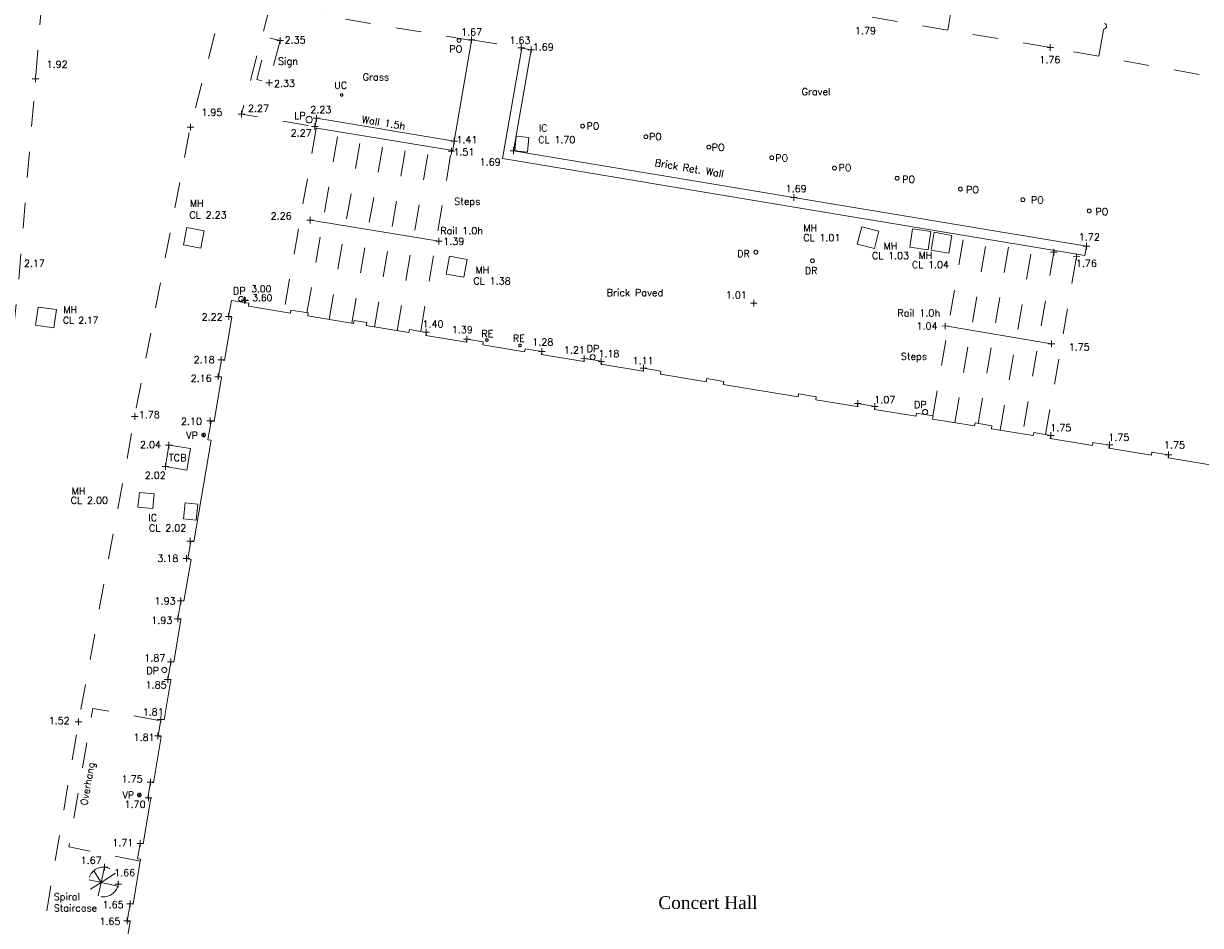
# Model space of a CAD drawing. Header units: metres. Extents: x 639013 to 639566, y 257273 to 257664.
# Tile 69 of 79: x 639281 to 639327, y 257480 to 257515. Entities that reach past the tile are written whole.
import ezdxf
from ezdxf.enums import TextEntityAlignment as Align

# ---------------------------------------------------------------- set-up
doc = ezdxf.new("R2010")
doc.units = ezdxf.units.M
doc.linetypes.add('65208756-SWE-ZZ-XX-M-C-0002-FC06T002$0$03', pattern=[3, 1, -1, 1])
doc.linetypes.add('65208756-SWE-ZZ-XX-M-C-0002-FC06T002$0$18', pattern=[13.5, 5, -1.6, 0.3, -1.6, 5])
for name, color, linetype, lineweight in [('65208756-SWE-ZZ-XX-M-C-0002-FC06T002$0$0not0', 253, 'Continuous', 0), ('65208756-SWE-ZZ-XX-M-C-0002-FC06T002$0$SS_BUILDING', 253, 'Continuous', 0), ('65208756-SWE-ZZ-XX-M-C-0002-FC06T002$0$SS_COVERS', 253, 'Continuous', 0), ('65208756-SWE-ZZ-XX-M-C-0002-FC06T002$0$SS_DETAIL', 253, '65208756-SWE-ZZ-XX-M-C-0002-FC06T002$0$03', 0), ('65208756-SWE-ZZ-XX-M-C-0002-FC06T002$0$SS_FENCE', 253, '65208756-SWE-ZZ-XX-M-C-0002-FC06T002$0$18', 0), ('65208756-SWE-ZZ-XX-M-C-0002-FC06T002$0$SS_INTERNAL', 253, 'Continuous', 0), ('65208756-SWE-ZZ-XX-M-C-0002-FC06T002$0$SS_ROOF', 253, '65208756-SWE-ZZ-XX-M-C-0002-FC06T002$0$03', 0), ('65208756-SWE-ZZ-XX-M-C-0002-FC06T002$0$SS_SLOPE', 253, 'Continuous', 0), ('65208756-SWE-ZZ-XX-M-C-0002-FC06T002$0$SS_TEXT_GEN', 253, 'Continuous', 0), ('65208756-SWE-ZZ-XX-M-C-0002-FC06T002$0$SS_TXT_DRAIN', 253, 'Continuous', 0), ('65208756-SWE-ZZ-XX-M-C-0002-FC06T002$0$SS_TXT_FENCE', 253, 'Continuous', 0), ('65208756-SWE-ZZ-XX-M-C-0002-FC06T002$0$SS_TXT_FURN', 253, 'Continuous', 0), ('65208756-SWE-ZZ-XX-M-C-0002-FC06T002$0$SS_TXT_LEV_BLD', 253, 'Continuous', 0), ('65208756-SWE-ZZ-XX-M-C-0002-FC06T002$0$SS_TXT_LEV_GEN', 253, 'Continuous', 0), ('65208756-SWE-ZZ-XX-M-C-0002-FC06T002$0$SS_TXT_LEV_PNT', 253, 'Continuous', 0), ('65208756-SWE-ZZ-XX-M-C-0002-FC06T002$0$SS_TXT_UTL', 253, 'Continuous', 0), ('65208756-SWE-ZZ-XX-M-C-0002-FC06T002$0$SS_TXT_UTL_WATER', 253, 'Continuous', 0), ('65208756-SWE-ZZ-XX-M-C-0002-FC06T002$0$SS_WALL', 253, 'Continuous', 0)]:
    doc.layers.add(name, color=color, linetype=linetype, lineweight=lineweight)
doc.layers.add('Z-Xref', color=7, linetype='Continuous')
doc.styles.add('65208756-SWE-ZZ-XX-M-C-0002-FC06T002$0$ROMANS', font='ROMANS')
doc.styles.add('65208756-SWE-ZZ-XX-M-C-0002-FC06T002$0$surv', font='romantic.ttf', dxfattribs={"height": 0.5})

# ---------------------------------------------------------------- blocks, each defined once
blk = doc.blocks.new('65208756-SWE-ZZ-XX-M-C-0002-FC06T002')
at = {"layer": '65208756-SWE-ZZ-XX-M-C-0002-FC06T002$0$0not0', "linetype": 'Continuous'}
for p, q in [((639298.745, 257514.318), (639298.745, 257514.578)), ((639291.119, 257514.418), (639291.379, 257514.418)), ((639291.249, 257514.288), (639291.249, 257514.548)), ((639298.179, 257514.428), (639298.182, 257514.447)), ((639298.182, 257514.408), (639298.179, 257514.428)), ((639298.182, 257514.447), (639298.19, 257514.465)), ((639298.19, 257514.39), (639298.182, 257514.408)), ((639298.19, 257514.465), (639298.202, 257514.48)), ((639298.202, 257514.375), (639298.19, 257514.39)), ((639298.202, 257514.48), (639298.217, 257514.492)), ((639298.217, 257514.363), (639298.202, 257514.375)), ((639298.217, 257514.492), (639298.235, 257514.5)), ((639298.235, 257514.356), (639298.217, 257514.363)), ((639298.235, 257514.5), (639298.254, 257514.503)), ((639298.254, 257514.353), (639298.235, 257514.356)), ((639298.254, 257514.503), (639298.274, 257514.5)), ((639298.274, 257514.356), (639298.254, 257514.353)), ((639298.274, 257514.5), (639298.292, 257514.492)), ((639298.292, 257514.363), (639298.274, 257514.356)), ((639298.292, 257514.492), (639298.307, 257514.48)), ((639298.307, 257514.375), (639298.292, 257514.363)), ((639298.307, 257514.48), (639298.319, 257514.465)), ((639298.319, 257514.39), (639298.307, 257514.375)), ((639298.319, 257514.465), (639298.326, 257514.447)), ((639298.326, 257514.408), (639298.319, 257514.39)), ((639298.326, 257514.447), (639298.329, 257514.428)), ((639298.329, 257514.428), (639298.326, 257514.408)), ((639298.615, 257514.448), (639298.875, 257514.448)), ((639300.563, 257514.133), (639300.823, 257514.133)), ((639300.693, 257514.003), (639300.693, 257514.263)), ((639301.073, 257513.928), (639301.073, 257514.188)), ((639321.27, 257514.15), (639321.53, 257514.15)), ((639321.4, 257514.02), (639321.4, 257514.28)), ((639300.943, 257514.058), (639301.203, 257514.058)), ((639281.548, 257512.922), (639281.808, 257512.922)), ((639281.678, 257512.792), (639281.678, 257513.052)), ((639290.692, 257512.766), (639290.952, 257512.766)), ((639290.822, 257512.636), (639290.822, 257512.896)), ((639293.612, 257512.287), (639293.614, 257512.3)), ((639293.614, 257512.274), (639293.612, 257512.287)), ((639293.614, 257512.3), (639293.619, 257512.312)), ((639293.619, 257512.262), (639293.614, 257512.274)), ((639293.619, 257512.312), (639293.627, 257512.322)), ((639293.627, 257512.252), (639293.619, 257512.262)), ((639293.627, 257512.322), (639293.637, 257512.33)), ((639293.637, 257512.244), (639293.627, 257512.252)), ((639293.637, 257512.33), (639293.649, 257512.335)), ((639293.649, 257512.335), (639293.662, 257512.337)), ((639293.662, 257512.337), (639293.675, 257512.335)), ((639293.675, 257512.335), (639293.687, 257512.33)), ((639293.687, 257512.33), (639293.697, 257512.322)), ((639293.697, 257512.252), (639293.687, 257512.244)), ((639293.697, 257512.322), (639293.705, 257512.312)), ((639293.705, 257512.262), (639293.697, 257512.252)), ((639293.705, 257512.312), (639293.71, 257512.3)), ((639293.71, 257512.274), (639293.705, 257512.262)), ((639293.71, 257512.3), (639293.712, 257512.287)), ((639293.712, 257512.287), (639293.71, 257512.274)), ((639293.649, 257512.239), (639293.637, 257512.244)), ((639293.662, 257512.237), (639293.649, 257512.239)), ((639293.675, 257512.239), (639293.662, 257512.237)), ((639293.687, 257512.244), (639293.675, 257512.239)), ((639289.612, 257511.537), (639289.872, 257511.537)), ((639289.742, 257511.407), (639289.741, 257511.667)), ((639292.261, 257511.324), (639292.266, 257511.356)), ((639292.266, 257511.356), (639292.279, 257511.386)), ((639292.279, 257511.386), (639292.299, 257511.411)), ((639292.299, 257511.411), (639292.324, 257511.431)), ((639292.324, 257511.431), (639292.354, 257511.444)), ((639292.354, 257511.444), (639292.386, 257511.449)), ((639292.386, 257511.449), (639292.419, 257511.444)), ((639292.419, 257511.444), (639292.449, 257511.431)), ((639292.449, 257511.431), (639292.474, 257511.411)), ((639292.474, 257511.411), (639292.494, 257511.386)), ((639292.494, 257511.386), (639292.506, 257511.356)), ((639292.506, 257511.356), (639292.511, 257511.324)), ((639292.54, 257511.38), (639292.8, 257511.38)), ((639292.67, 257511.25), (639292.67, 257511.51)), ((639287.609, 257511.033), (639287.869, 257511.033)), ((639287.739, 257510.903), (639287.739, 257511.163)), ((639292.266, 257511.291), (639292.261, 257511.324)), ((639292.279, 257511.261), (639292.266, 257511.291)), ((639292.299, 257511.236), (639292.279, 257511.261)), ((639292.324, 257511.216), (639292.299, 257511.236)), ((639292.354, 257511.204), (639292.324, 257511.216)), ((639292.386, 257511.199), (639292.354, 257511.204)), ((639292.419, 257511.204), (639292.386, 257511.199)), ((639292.449, 257511.216), (639292.419, 257511.204)), ((639292.474, 257511.236), (639292.449, 257511.216)), ((639292.494, 257511.261), (639292.474, 257511.236)), ((639292.485, 257511.053), (639292.745, 257511.054)), ((639292.506, 257511.291), (639292.494, 257511.261)), ((639292.511, 257511.324), (639292.506, 257511.291)), ((639292.615, 257510.924), (639292.615, 257511.184)), ((639303.018, 257511.069), (639303.021, 257511.089)), ((639303.021, 257511.05), (639303.018, 257511.069)), ((639303.021, 257511.089), (639303.028, 257511.107)), ((639303.028, 257511.032), (639303.021, 257511.05)), ((639303.028, 257511.107), (639303.04, 257511.122)), ((639303.04, 257511.017), (639303.028, 257511.032)), ((639303.04, 257511.122), (639303.055, 257511.134)), ((639303.055, 257511.005), (639303.04, 257511.017)), ((639303.055, 257511.134), (639303.073, 257511.141)), ((639303.073, 257510.997), (639303.055, 257511.005)), ((639303.073, 257511.141), (639303.093, 257511.144)), ((639303.093, 257510.994), (639303.073, 257510.997)), ((639303.093, 257511.144), (639303.112, 257511.141)), ((639303.112, 257510.997), (639303.093, 257510.994)), ((639303.112, 257511.141), (639303.13, 257511.134)), ((639303.13, 257511.005), (639303.112, 257510.997)), ((639303.13, 257511.134), (639303.145, 257511.122)), ((639303.145, 257511.017), (639303.13, 257511.005)), ((639303.145, 257511.122), (639303.157, 257511.107)), ((639303.157, 257511.032), (639303.145, 257511.017)), ((639303.157, 257511.107), (639303.165, 257511.089)), ((639303.165, 257511.05), (639303.157, 257511.032)), ((639303.165, 257511.089), (639303.168, 257511.069)), ((639303.168, 257511.069), (639303.165, 257511.05)), ((639297.941, 257510.485), (639298.201, 257510.485)), ((639298.071, 257510.355), (639298.071, 257510.615)), ((639305.494, 257510.655), (639305.497, 257510.675)), ((639305.497, 257510.636), (639305.494, 257510.655)), ((639305.497, 257510.675), (639305.504, 257510.693)), ((639305.504, 257510.618), (639305.497, 257510.636)), ((639305.504, 257510.693), (639305.516, 257510.708)), ((639305.516, 257510.603), (639305.504, 257510.618)), ((639305.516, 257510.708), (639305.531, 257510.72)), ((639305.531, 257510.591), (639305.516, 257510.603)), ((639305.531, 257510.72), (639305.549, 257510.727)), ((639305.549, 257510.583), (639305.531, 257510.591)), ((639305.549, 257510.727), (639305.569, 257510.73)), ((639305.569, 257510.58), (639305.549, 257510.583)), ((639305.569, 257510.73), (639305.588, 257510.727)), ((639305.588, 257510.583), (639305.569, 257510.58)), ((639305.588, 257510.727), (639305.606, 257510.72)), ((639305.606, 257510.591), (639305.588, 257510.583)), ((639305.606, 257510.72), (639305.621, 257510.708)), ((639305.621, 257510.603), (639305.606, 257510.591)), ((639305.621, 257510.708), (639305.633, 257510.693)), ((639305.633, 257510.618), (639305.621, 257510.603)), ((639305.633, 257510.693), (639305.641, 257510.675)), ((639305.641, 257510.636), (639305.633, 257510.618)), ((639305.641, 257510.675), (639305.644, 257510.655)), ((639305.644, 257510.655), (639305.641, 257510.636)), ((639297.824, 257510.087), (639298.084, 257510.087)), ((639297.954, 257509.957), (639297.954, 257510.217)), ((639300.255, 257510.102), (639300.515, 257510.102)), ((639300.385, 257509.972), (639300.385, 257510.232)), ((639307.958, 257510.249), (639307.961, 257510.268)), ((639307.961, 257510.229), (639307.958, 257510.249)), ((639307.961, 257510.268), (639307.969, 257510.286)), ((639307.969, 257510.211), (639307.961, 257510.229)), ((639307.969, 257510.286), (639307.981, 257510.301)), ((639307.981, 257510.196), (639307.969, 257510.211)), ((639307.981, 257510.301), (639307.996, 257510.313)), ((639307.996, 257510.184), (639307.981, 257510.196)), ((639307.996, 257510.313), (639308.014, 257510.321)), ((639308.014, 257510.177), (639307.996, 257510.184)), ((639308.014, 257510.321), (639308.033, 257510.324)), ((639308.033, 257510.174), (639308.014, 257510.177)), ((639308.033, 257510.324), (639308.053, 257510.321)), ((639308.053, 257510.177), (639308.033, 257510.174)), ((639308.053, 257510.321), (639308.071, 257510.313)), ((639308.071, 257510.184), (639308.053, 257510.177)), ((639308.071, 257510.313), (639308.086, 257510.301)), ((639308.086, 257510.196), (639308.071, 257510.184)), ((639308.086, 257510.301), (639308.098, 257510.286)), ((639308.098, 257510.211), (639308.086, 257510.196)), ((639308.098, 257510.286), (639308.105, 257510.268)), ((639308.105, 257510.229), (639308.098, 257510.211)), ((639308.105, 257510.268), (639308.108, 257510.249)), ((639308.108, 257510.249), (639308.105, 257510.229)), ((639310.421, 257509.832), (639310.424, 257509.852)), ((639310.424, 257509.813), (639310.421, 257509.832)), ((639310.424, 257509.852), (639310.432, 257509.87)), ((639310.432, 257509.795), (639310.424, 257509.813)), ((639310.432, 257509.87), (639310.444, 257509.885)), ((639310.444, 257509.78), (639310.432, 257509.795)), ((639310.444, 257509.885), (639310.459, 257509.897)), ((639310.459, 257509.768), (639310.444, 257509.78)), ((639310.459, 257509.897), (639310.477, 257509.904)), ((639310.477, 257509.76), (639310.459, 257509.768)), ((639310.477, 257509.904), (639310.496, 257509.907)), ((639310.496, 257509.757), (639310.477, 257509.76)), ((639310.496, 257509.907), (639310.516, 257509.904)), ((639310.516, 257509.76), (639310.496, 257509.757)), ((639310.516, 257509.904), (639310.534, 257509.897)), ((639310.534, 257509.768), (639310.516, 257509.76)), ((639310.534, 257509.897), (639310.549, 257509.885)), ((639310.549, 257509.78), (639310.534, 257509.768)), ((639310.549, 257509.885), (639310.561, 257509.87)), ((639310.561, 257509.795), (639310.549, 257509.78)), ((639310.561, 257509.87), (639310.568, 257509.852)), ((639310.568, 257509.813), (639310.561, 257509.795)), ((639310.568, 257509.852), (639310.571, 257509.832)), ((639310.571, 257509.832), (639310.568, 257509.813)), ((639312.899, 257509.476), (639312.914, 257509.488)), ((639312.914, 257509.488), (639312.932, 257509.496)), ((639312.932, 257509.496), (639312.952, 257509.499)), ((639312.952, 257509.499), (639312.971, 257509.496)), ((639312.971, 257509.496), (639312.989, 257509.488)), ((639312.989, 257509.488), (639313.004, 257509.476)), ((639312.877, 257509.424), (639312.88, 257509.443)), ((639312.88, 257509.404), (639312.877, 257509.424)), ((639312.88, 257509.443), (639312.887, 257509.461)), ((639312.887, 257509.386), (639312.88, 257509.404)), ((639312.887, 257509.461), (639312.899, 257509.476)), ((639312.899, 257509.371), (639312.887, 257509.386)), ((639312.914, 257509.359), (639312.899, 257509.371)), ((639312.932, 257509.352), (639312.914, 257509.359)), ((639312.952, 257509.349), (639312.932, 257509.352)), ((639312.971, 257509.352), (639312.952, 257509.349)), ((639312.989, 257509.359), (639312.971, 257509.352)), ((639313.004, 257509.371), (639312.989, 257509.359)), ((639313.004, 257509.476), (639313.016, 257509.461)), ((639313.016, 257509.386), (639313.004, 257509.371)), ((639313.016, 257509.461), (639313.024, 257509.443)), ((639313.024, 257509.404), (639313.016, 257509.386)), ((639313.024, 257509.443), (639313.027, 257509.424)), ((639313.027, 257509.424), (639313.024, 257509.404)), ((639315.328, 257509.027), (639315.331, 257509.046)), ((639315.331, 257509.007), (639315.328, 257509.027)), ((639315.331, 257509.046), (639315.338, 257509.064)), ((639315.338, 257509.064), (639315.35, 257509.079)), ((639315.35, 257509.079), (639315.365, 257509.091)), ((639315.365, 257509.091), (639315.383, 257509.099)), ((639315.383, 257509.099), (639315.403, 257509.102)), ((639315.403, 257509.102), (639315.422, 257509.099)), ((639315.422, 257509.099), (639315.44, 257509.092)), ((639315.44, 257509.092), (639315.455, 257509.08)), ((639315.455, 257509.08), (639315.467, 257509.065)), ((639315.467, 257509.065), (639315.475, 257509.047)), ((639315.475, 257509.047), (639315.478, 257509.027)), ((639315.478, 257509.027), (639315.475, 257509.008)), ((639315.338, 257508.989), (639315.331, 257509.007)), ((639315.35, 257508.974), (639315.338, 257508.989)), ((639315.365, 257508.962), (639315.35, 257508.974)), ((639315.383, 257508.955), (639315.365, 257508.962)), ((639315.403, 257508.952), (639315.383, 257508.955)), ((639315.422, 257508.955), (639315.403, 257508.952)), ((639315.44, 257508.963), (639315.422, 257508.955)), ((639315.455, 257508.975), (639315.44, 257508.963)), ((639315.467, 257508.99), (639315.455, 257508.975)), ((639315.475, 257509.008), (639315.467, 257508.99)), ((639317.804, 257508.601), (639317.807, 257508.621)), ((639317.807, 257508.582), (639317.804, 257508.601)), ((639317.807, 257508.621), (639317.815, 257508.639)), ((639317.815, 257508.564), (639317.807, 257508.582)), ((639317.815, 257508.639), (639317.827, 257508.654)), ((639317.827, 257508.549), (639317.815, 257508.564)), ((639317.827, 257508.654), (639317.841, 257508.666)), ((639317.841, 257508.666), (639317.859, 257508.673)), ((639317.859, 257508.673), (639317.879, 257508.676)), ((639317.879, 257508.676), (639317.898, 257508.673)), ((639317.898, 257508.673), (639317.916, 257508.666)), ((639317.916, 257508.666), (639317.932, 257508.654)), ((639317.932, 257508.654), (639317.944, 257508.639)), ((639317.944, 257508.564), (639317.932, 257508.549)), ((639317.944, 257508.639), (639317.951, 257508.621)), ((639317.951, 257508.582), (639317.944, 257508.564)), ((639317.951, 257508.621), (639317.954, 257508.601)), ((639317.954, 257508.601), (639317.951, 257508.582)), ((639311.229, 257508.27), (639311.489, 257508.27)), ((639311.359, 257508.14), (639311.359, 257508.4)), ((639317.842, 257508.537), (639317.827, 257508.549)), ((639317.86, 257508.529), (639317.842, 257508.537)), ((639317.879, 257508.526), (639317.86, 257508.529)), ((639317.899, 257508.529), (639317.879, 257508.526)), ((639317.917, 257508.537), (639317.899, 257508.529)), ((639317.932, 257508.549), (639317.917, 257508.537)), ((639320.252, 257508.187), (639320.255, 257508.206)), ((639320.255, 257508.167), (639320.252, 257508.187)), ((639320.255, 257508.206), (639320.263, 257508.224)), ((639320.263, 257508.149), (639320.255, 257508.167)), ((639320.263, 257508.224), (639320.275, 257508.239)), ((639320.275, 257508.134), (639320.263, 257508.149)), ((639320.275, 257508.239), (639320.289, 257508.251)), ((639320.29, 257508.122), (639320.275, 257508.134)), ((639320.289, 257508.251), (639320.307, 257508.259)), ((639320.308, 257508.115), (639320.29, 257508.122)), ((639320.307, 257508.259), (639320.327, 257508.262)), ((639320.327, 257508.112), (639320.308, 257508.115)), ((639320.327, 257508.262), (639320.346, 257508.259)), ((639320.347, 257508.115), (639320.327, 257508.112)), ((639320.346, 257508.259), (639320.364, 257508.251)), ((639320.365, 257508.122), (639320.347, 257508.115)), ((639320.364, 257508.251), (639320.38, 257508.239)), ((639320.38, 257508.134), (639320.365, 257508.122)), ((639320.38, 257508.239), (639320.392, 257508.224)), ((639320.392, 257508.149), (639320.38, 257508.134)), ((639320.392, 257508.224), (639320.399, 257508.206)), ((639320.399, 257508.167), (639320.392, 257508.149)), ((639320.399, 257508.206), (639320.402, 257508.187)), ((639320.402, 257508.187), (639320.399, 257508.167)), ((639322.85, 257507.747), (639322.853, 257507.767)), ((639322.853, 257507.728), (639322.85, 257507.747)), ((639322.853, 257507.767), (639322.86, 257507.785)), ((639322.86, 257507.71), (639322.853, 257507.728)), ((639322.86, 257507.785), (639322.872, 257507.8)), ((639322.872, 257507.695), (639322.86, 257507.71)), ((639322.872, 257507.8), (639322.887, 257507.812)), ((639322.887, 257507.683), (639322.872, 257507.695)), ((639322.887, 257507.812), (639322.905, 257507.819)), ((639322.905, 257507.675), (639322.887, 257507.683)), ((639322.905, 257507.819), (639322.925, 257507.822)), ((639322.925, 257507.672), (639322.905, 257507.675)), ((639322.925, 257507.822), (639322.944, 257507.819)), ((639322.944, 257507.675), (639322.925, 257507.672)), ((639322.944, 257507.819), (639322.962, 257507.812)), ((639322.962, 257507.683), (639322.944, 257507.675)), ((639322.962, 257507.812), (639322.977, 257507.8)), ((639322.977, 257507.695), (639322.962, 257507.683)), ((639322.977, 257507.8), (639322.989, 257507.785)), ((639322.989, 257507.71), (639322.977, 257507.695)), ((639322.989, 257507.785), (639322.997, 257507.767)), ((639322.997, 257507.728), (639322.989, 257507.71)), ((639322.997, 257507.767), (639323, 257507.748)), ((639323, 257507.748), (639322.997, 257507.728)), ((639292.299, 257507.391), (639292.559, 257507.391)), ((639292.429, 257507.261), (639292.428, 257507.521)), ((639297.337, 257506.56), (639297.597, 257506.56)), ((639297.467, 257506.43), (639297.467, 257506.69)), ((639321.543, 257506.006), (639321.543, 257506.266)), ((639322.68, 257506.365), (639322.94, 257506.365)), ((639322.81, 257506.235), (639322.81, 257506.495)), ((639309.8, 257506.132), (639309.803, 257506.152)), ((639309.803, 257506.113), (639309.8, 257506.132)), ((639309.803, 257506.152), (639309.81, 257506.17)), ((639309.81, 257506.095), (639309.803, 257506.113)), ((639309.81, 257506.17), (639309.822, 257506.185)), ((639309.822, 257506.08), (639309.81, 257506.095)), ((639309.822, 257506.185), (639309.837, 257506.197)), ((639309.837, 257506.068), (639309.822, 257506.08)), ((639309.837, 257506.197), (639309.855, 257506.204)), ((639309.855, 257506.06), (639309.837, 257506.068)), ((639309.855, 257506.204), (639309.875, 257506.207)), ((639309.875, 257506.057), (639309.855, 257506.06)), ((639309.875, 257506.207), (639309.894, 257506.204)), ((639309.894, 257506.06), (639309.875, 257506.057)), ((639309.894, 257506.204), (639309.912, 257506.197)), ((639309.912, 257506.068), (639309.894, 257506.06)), ((639309.912, 257506.197), (639309.927, 257506.185)), ((639309.927, 257506.08), (639309.912, 257506.068)), ((639309.927, 257506.185), (639309.939, 257506.17)), ((639309.939, 257506.095), (639309.927, 257506.08)), ((639309.939, 257506.17), (639309.947, 257506.152)), ((639309.947, 257506.113), (639309.939, 257506.095)), ((639309.947, 257506.152), (639309.95, 257506.132)), ((639309.95, 257506.132), (639309.947, 257506.113)), ((639312.013, 257505.796), (639312.016, 257505.815)), ((639312.016, 257505.815), (639312.023, 257505.833)), ((639312.023, 257505.833), (639312.035, 257505.848)), ((639312.035, 257505.848), (639312.05, 257505.86)), ((639312.05, 257505.86), (639312.068, 257505.868)), ((639312.068, 257505.868), (639312.088, 257505.871)), ((639312.088, 257505.871), (639312.107, 257505.868)), ((639312.107, 257505.868), (639312.125, 257505.86)), ((639312.125, 257505.86), (639312.14, 257505.848)), ((639312.14, 257505.848), (639312.152, 257505.833)), ((639312.152, 257505.833), (639312.16, 257505.815)), ((639312.16, 257505.815), (639312.163, 257505.796)), ((639321.413, 257506.136), (639321.673, 257506.136)), ((639322.297, 257505.956), (639322.557, 257505.957)), ((639322.427, 257505.827), (639322.427, 257506.087)), ((639312.016, 257505.776), (639312.013, 257505.796)), ((639312.023, 257505.758), (639312.016, 257505.776)), ((639312.035, 257505.743), (639312.023, 257505.758)), ((639312.05, 257505.731), (639312.035, 257505.743)), ((639312.068, 257505.724), (639312.05, 257505.731)), ((639312.088, 257505.721), (639312.068, 257505.724)), ((639312.107, 257505.724), (639312.088, 257505.721)), ((639312.125, 257505.731), (639312.107, 257505.724)), ((639312.14, 257505.743), (639312.125, 257505.731)), ((639312.152, 257505.758), (639312.14, 257505.743)), ((639312.16, 257505.776), (639312.152, 257505.758)), ((639312.163, 257505.796), (639312.16, 257505.776)), ((639289.626, 257504.298), (639289.63, 257504.324)), ((639289.63, 257504.272), (639289.626, 257504.298)), ((639289.63, 257504.324), (639289.64, 257504.348)), ((639289.64, 257504.248), (639289.63, 257504.272)), ((639289.64, 257504.348), (639289.656, 257504.368)), ((639289.656, 257504.228), (639289.64, 257504.248)), ((639289.656, 257504.368), (639289.676, 257504.384)), ((639289.676, 257504.212), (639289.656, 257504.228)), ((639289.676, 257504.384), (639289.7, 257504.394)), ((639289.7, 257504.202), (639289.676, 257504.212)), ((639289.7, 257504.394), (639289.726, 257504.398)), ((639289.726, 257504.198), (639289.7, 257504.202)), ((639289.722, 257504.255), (639289.982, 257504.255)), ((639289.726, 257504.398), (639289.752, 257504.394)), ((639289.752, 257504.202), (639289.726, 257504.198)), ((639289.748, 257504.246), (639290.008, 257504.246)), ((639289.752, 257504.394), (639289.776, 257504.384)), ((639289.776, 257504.212), (639289.752, 257504.202)), ((639289.776, 257504.384), (639289.796, 257504.368)), ((639289.796, 257504.228), (639289.776, 257504.212)), ((639289.796, 257504.368), (639289.812, 257504.348)), ((639289.812, 257504.248), (639289.796, 257504.228)), ((639289.812, 257504.348), (639289.822, 257504.324)), ((639289.822, 257504.272), (639289.812, 257504.248)), ((639289.822, 257504.324), (639289.826, 257504.298)), ((639289.826, 257504.298), (639289.822, 257504.272)), ((639289.852, 257504.125), (639289.852, 257504.385)), ((639289.878, 257504.116), (639289.878, 257504.376)), ((639309.67, 257504.131), (639309.93, 257504.132)), ((639309.8, 257504.002), (639309.8, 257504.262)), ((639289.108, 257503.607), (639289.368, 257503.607)), ((639289.239, 257503.477), (639289.238, 257503.737)), ((639296.972, 257502.871), (639296.972, 257503.131)), ((639317.158, 257503.24), (639317.418, 257503.241)), ((639317.288, 257503.111), (639317.288, 257503.371)), ((639296.842, 257503.001), (639297.102, 257503.001)), ((639298.433, 257502.727), (639298.693, 257502.727)), ((639298.563, 257502.597), (639298.563, 257502.857)), ((639299.293, 257502.689), (639299.295, 257502.702)), ((639299.295, 257502.676), (639299.293, 257502.689)), ((639299.295, 257502.702), (639299.3, 257502.714)), ((639299.3, 257502.664), (639299.295, 257502.676)), ((639299.3, 257502.714), (639299.308, 257502.724)), ((639299.308, 257502.654), (639299.3, 257502.664)), ((639299.308, 257502.724), (639299.318, 257502.732)), ((639299.318, 257502.646), (639299.308, 257502.654)), ((639299.318, 257502.732), (639299.33, 257502.737)), ((639299.33, 257502.641), (639299.318, 257502.646)), ((639299.33, 257502.737), (639299.343, 257502.739)), ((639299.343, 257502.639), (639299.33, 257502.641)), ((639299.343, 257502.739), (639299.356, 257502.737)), ((639299.356, 257502.641), (639299.343, 257502.639)), ((639299.356, 257502.737), (639299.368, 257502.732)), ((639299.368, 257502.646), (639299.356, 257502.641)), ((639299.368, 257502.732), (639299.378, 257502.724)), ((639299.378, 257502.654), (639299.368, 257502.646)), ((639299.378, 257502.724), (639299.386, 257502.714)), ((639299.386, 257502.664), (639299.378, 257502.654)), ((639299.386, 257502.714), (639299.391, 257502.702)), ((639299.391, 257502.676), (639299.386, 257502.664)), ((639299.391, 257502.702), (639299.393, 257502.689)), ((639299.393, 257502.689), (639299.391, 257502.676)), ((639321.445, 257502.413), (639321.445, 257502.673)), ((639300.588, 257502.478), (639300.59, 257502.491)), ((639300.59, 257502.465), (639300.588, 257502.478)), ((639300.59, 257502.491), (639300.595, 257502.503)), ((639300.595, 257502.453), (639300.59, 257502.465)), ((639300.595, 257502.503), (639300.603, 257502.513)), ((639300.603, 257502.443), (639300.595, 257502.453)), ((639300.603, 257502.513), (639300.613, 257502.521)), ((639300.613, 257502.435), (639300.603, 257502.443)), ((639300.613, 257502.521), (639300.625, 257502.526)), ((639300.625, 257502.43), (639300.613, 257502.435)), ((639300.625, 257502.526), (639300.638, 257502.528)), ((639300.638, 257502.428), (639300.625, 257502.43)), ((639300.638, 257502.528), (639300.651, 257502.526)), ((639300.651, 257502.43), (639300.638, 257502.428)), ((639300.651, 257502.526), (639300.663, 257502.521)), ((639300.663, 257502.435), (639300.651, 257502.43)), ((639300.663, 257502.521), (639300.673, 257502.513)), ((639300.673, 257502.443), (639300.663, 257502.435)), ((639300.673, 257502.513), (639300.681, 257502.503)), ((639300.681, 257502.453), (639300.673, 257502.443)), ((639300.681, 257502.503), (639300.686, 257502.491)), ((639300.686, 257502.465), (639300.681, 257502.453)), ((639300.686, 257502.491), (639300.688, 257502.478)), ((639300.688, 257502.478), (639300.686, 257502.465)), ((639301.367, 257502.243), (639301.627, 257502.243)), ((639301.497, 257502.113), (639301.497, 257502.373)), ((639303.439, 257502.105), (639303.463, 257502.115)), ((639303.463, 257502.115), (639303.489, 257502.119)), ((639303.489, 257502.119), (639303.515, 257502.115)), ((639303.515, 257502.115), (639303.539, 257502.105)), ((639321.315, 257502.543), (639321.575, 257502.543)), ((639288.813, 257501.916), (639289.073, 257501.917)), ((639288.943, 257501.786), (639288.943, 257502.046)), ((639303.028, 257501.961), (639303.288, 257501.962)), ((639303.158, 257501.831), (639303.158, 257502.091)), ((639303.389, 257502.019), (639303.393, 257502.045)), ((639303.393, 257501.993), (639303.389, 257502.019)), ((639303.393, 257502.045), (639303.403, 257502.069)), ((639303.403, 257501.969), (639303.393, 257501.993)), ((639303.403, 257502.069), (639303.419, 257502.089)), ((639303.419, 257501.949), (639303.403, 257501.969)), ((639303.419, 257502.089), (639303.439, 257502.105)), ((639303.439, 257501.933), (639303.419, 257501.949)), ((639303.463, 257501.923), (639303.439, 257501.933)), ((639303.489, 257501.919), (639303.463, 257501.923)), ((639303.515, 257501.923), (639303.489, 257501.919)), ((639303.539, 257501.933), (639303.515, 257501.923)), ((639303.539, 257502.105), (639303.559, 257502.089)), ((639303.559, 257501.949), (639303.539, 257501.933)), ((639303.559, 257502.089), (639303.575, 257502.069)), ((639303.575, 257501.969), (639303.559, 257501.949)), ((639303.575, 257502.069), (639303.585, 257502.045)), ((639303.585, 257501.993), (639303.575, 257501.969)), ((639303.585, 257502.045), (639303.589, 257502.019)), ((639303.589, 257502.019), (639303.585, 257501.993)), ((639303.695, 257501.85), (639303.955, 257501.85)), ((639303.826, 257501.72), (639303.825, 257501.98)), ((639305.481, 257501.456), (639305.481, 257501.716)), ((639288.695, 257501.255), (639288.955, 257501.256)), ((639288.825, 257501.126), (639288.825, 257501.386)), ((639305.351, 257501.586), (639305.611, 257501.586)), ((639313.86, 257500.074), (639313.86, 257500.334)), ((639285.562, 257499.564), (639285.561, 257499.824)), ((639313.73, 257500.204), (639313.99, 257500.205)), ((639314.404, 257500.084), (639314.664, 257500.084)), ((639314.534, 257499.954), (639314.534, 257500.214)), ((639316.4, 257499.87), (639316.404, 257499.896)), ((639316.404, 257499.844), (639316.4, 257499.87)), ((639316.404, 257499.896), (639316.414, 257499.92)), ((639316.414, 257499.82), (639316.404, 257499.844)), ((639316.414, 257499.92), (639316.43, 257499.94)), ((639316.43, 257499.8), (639316.414, 257499.82)), ((639316.43, 257499.94), (639316.45, 257499.956)), ((639316.45, 257499.956), (639316.474, 257499.966)), ((639316.474, 257499.966), (639316.5, 257499.97)), ((639316.5, 257499.97), (639316.526, 257499.966)), ((639316.526, 257499.966), (639316.55, 257499.956)), ((639316.55, 257499.956), (639316.57, 257499.94)), ((639316.57, 257499.94), (639316.586, 257499.92)), ((639316.586, 257499.82), (639316.57, 257499.8)), ((639316.586, 257499.92), (639316.596, 257499.896)), ((639316.596, 257499.844), (639316.586, 257499.82)), ((639316.596, 257499.896), (639316.6, 257499.87)), ((639316.6, 257499.87), (639316.596, 257499.844)), ((639285.431, 257499.694), (639285.691, 257499.694)), ((639288.387, 257499.523), (639288.647, 257499.523)), ((639288.517, 257499.393), (639288.517, 257499.653)), ((639316.45, 257499.784), (639316.43, 257499.8)), ((639316.474, 257499.774), (639316.45, 257499.784)), ((639316.5, 257499.77), (639316.474, 257499.774)), ((639316.526, 257499.774), (639316.5, 257499.77)), ((639316.55, 257499.784), (639316.526, 257499.774)), ((639316.57, 257499.8), (639316.55, 257499.784)), ((639288.184, 257498.973), (639288.187, 257498.993)), ((639288.187, 257498.954), (639288.184, 257498.973)), ((639288.184, 257498.973), (639288.334, 257498.973)), ((639288.187, 257498.993), (639288.195, 257499.011)), ((639288.195, 257498.936), (639288.187, 257498.954)), ((639288.195, 257499.011), (639288.207, 257499.026)), ((639288.207, 257498.921), (639288.195, 257498.936)), ((639288.207, 257499.026), (639288.222, 257499.038)), ((639288.222, 257498.909), (639288.207, 257498.921)), ((639288.222, 257499.038), (639288.24, 257499.045)), ((639288.24, 257498.901), (639288.222, 257498.909)), ((639288.24, 257499.045), (639288.259, 257499.048)), ((639288.259, 257498.898), (639288.24, 257498.901)), ((639288.259, 257499.048), (639288.279, 257499.045)), ((639288.259, 257498.898), (639288.259, 257499.048)), ((639288.279, 257498.901), (639288.259, 257498.898)), ((639288.279, 257499.045), (639288.297, 257499.038)), ((639288.297, 257498.909), (639288.279, 257498.901)), ((639288.297, 257499.038), (639288.312, 257499.026)), ((639288.312, 257498.921), (639288.297, 257498.909)), ((639288.312, 257499.026), (639288.324, 257499.011)), ((639288.324, 257498.936), (639288.312, 257498.921)), ((639288.324, 257499.011), (639288.331, 257498.993)), ((639288.331, 257498.954), (639288.324, 257498.936)), ((639288.331, 257498.993), (639288.334, 257498.973)), ((639288.334, 257498.973), (639288.331, 257498.954)), ((639321.286, 257498.952), (639321.546, 257498.952)), ((639321.416, 257498.822), (639321.415, 257499.082)), ((639286.772, 257498.578), (639287.032, 257498.578)), ((639286.902, 257498.448), (639286.902, 257498.708)), ((639323.586, 257498.583), (639323.846, 257498.583)), ((639323.716, 257498.453), (639323.716, 257498.713)), ((639325.893, 257498.195), (639326.153, 257498.195)), ((639326.023, 257498.065), (639326.023, 257498.325)), ((639286.634, 257497.736), (639286.894, 257497.736)), ((639286.764, 257497.606), (639286.764, 257497.866)), ((639287.598, 257494.809), (639287.858, 257494.81)), ((639287.728, 257494.68), (639287.728, 257494.94)), ((639287.459, 257494.13), (639287.719, 257494.13)), ((639287.589, 257494), (639287.588, 257494.26)), ((639287.24, 257492.481), (639287.5, 257492.481)), ((639287.371, 257492.351), (639287.37, 257492.611)), ((639287.121, 257491.769), (639287.381, 257491.769)), ((639287.251, 257491.639), (639287.251, 257491.899)), ((639286.969, 257489.961), (639286.969, 257490.221)), ((639286.622, 257489.77), (639286.626, 257489.796)), ((639286.626, 257489.744), (639286.622, 257489.77)), ((639286.626, 257489.796), (639286.636, 257489.82)), ((639286.636, 257489.72), (639286.626, 257489.744)), ((639286.636, 257489.82), (639286.652, 257489.84)), ((639286.652, 257489.7), (639286.636, 257489.72)), ((639286.652, 257489.84), (639286.672, 257489.856)), ((639286.672, 257489.684), (639286.652, 257489.7)), ((639286.672, 257489.856), (639286.696, 257489.866)), ((639286.696, 257489.674), (639286.672, 257489.684)), ((639286.696, 257489.866), (639286.722, 257489.87)), ((639286.722, 257489.87), (639286.748, 257489.866)), ((639286.748, 257489.866), (639286.772, 257489.856)), ((639286.772, 257489.684), (639286.748, 257489.674)), ((639286.772, 257489.856), (639286.792, 257489.84)), ((639286.792, 257489.7), (639286.772, 257489.684)), ((639286.792, 257489.84), (639286.808, 257489.82)), ((639286.808, 257489.72), (639286.792, 257489.7)), ((639286.808, 257489.82), (639286.818, 257489.796)), ((639286.818, 257489.744), (639286.808, 257489.72)), ((639286.818, 257489.796), (639286.822, 257489.77)), ((639286.822, 257489.77), (639286.818, 257489.744)), ((639286.839, 257490.09), (639287.099, 257490.091)), ((639286.722, 257489.67), (639286.696, 257489.674)), ((639286.748, 257489.674), (639286.722, 257489.67)), ((639286.723, 257489.4), (639286.983, 257489.4)), ((639286.853, 257489.27), (639286.853, 257489.53)), ((639283.366, 257487.612), (639283.366, 257487.872)), ((639286.458, 257487.833), (639286.718, 257487.834)), ((639286.588, 257487.704), (639286.588, 257487.964)), ((639283.236, 257487.742), (639283.496, 257487.742)), ((639286.337, 257487.182), (639286.597, 257487.182)), ((639286.467, 257487.052), (639286.467, 257487.312)), ((639286.047, 257485.371), (639286.307, 257485.371)), ((639286.177, 257485.241), (639286.177, 257485.501)), ((639285.665, 257484.871), (639285.668, 257484.891)), ((639285.668, 257484.852), (639285.665, 257484.871)), ((639285.665, 257484.871), (639285.815, 257484.871)), ((639285.668, 257484.891), (639285.676, 257484.909)), ((639285.676, 257484.834), (639285.668, 257484.852)), ((639285.676, 257484.909), (639285.688, 257484.924)), ((639285.688, 257484.819), (639285.676, 257484.834)), ((639285.688, 257484.924), (639285.703, 257484.936)), ((639285.703, 257484.807), (639285.688, 257484.819)), ((639285.703, 257484.936), (639285.721, 257484.943)), ((639285.721, 257484.799), (639285.703, 257484.807)), ((639285.721, 257484.943), (639285.74, 257484.946)), ((639285.74, 257484.796), (639285.721, 257484.799)), ((639285.74, 257484.946), (639285.76, 257484.943)), ((639285.74, 257484.796), (639285.74, 257484.946)), ((639285.76, 257484.799), (639285.74, 257484.796)), ((639285.76, 257484.943), (639285.778, 257484.936)), ((639285.778, 257484.807), (639285.76, 257484.799)), ((639285.778, 257484.936), (639285.793, 257484.924)), ((639285.793, 257484.819), (639285.778, 257484.807)), ((639285.793, 257484.924), (639285.805, 257484.909)), ((639285.805, 257484.834), (639285.793, 257484.819)), ((639285.805, 257484.909), (639285.812, 257484.891)), ((639285.812, 257484.852), (639285.805, 257484.834)), ((639285.812, 257484.891), (639285.815, 257484.871)), ((639285.815, 257484.871), (639285.812, 257484.852)), ((639285.967, 257484.764), (639286.227, 257484.764)), ((639286.097, 257484.634), (639286.097, 257484.894)), ((639285.638, 257482.976), (639285.898, 257482.976)), ((639285.768, 257482.846), (639285.768, 257483.106)), ((639284.248, 257482.046), (639284.508, 257482.046)), ((639284.378, 257481.916), (639284.378, 257482.176)), ((639284.215, 257481.446), (639284.217, 257481.454)), ((639284.217, 257481.438), (639284.215, 257481.446)), ((639284.217, 257481.454), (639284.22, 257481.461)), ((639284.22, 257481.431), (639284.217, 257481.438)), ((639284.22, 257481.461), (639284.224, 257481.467)), ((639284.224, 257481.425), (639284.22, 257481.431)), ((639284.224, 257481.467), (639284.23, 257481.472)), ((639284.23, 257481.42), (639284.224, 257481.425)), ((639284.23, 257481.472), (639284.238, 257481.475)), ((639284.238, 257481.417), (639284.23, 257481.42)), ((639284.238, 257481.475), (639284.245, 257481.476)), ((639284.245, 257481.416), (639284.238, 257481.417)), ((639284.245, 257481.476), (639284.253, 257481.475)), ((639284.253, 257481.417), (639284.245, 257481.416)), ((639284.253, 257481.475), (639284.26, 257481.472)), ((639284.26, 257481.42), (639284.253, 257481.417)), ((639284.26, 257481.472), (639284.266, 257481.467)), ((639284.266, 257481.425), (639284.26, 257481.42)), ((639284.266, 257481.467), (639284.271, 257481.461)), ((639284.271, 257481.431), (639284.266, 257481.425)), ((639284.271, 257481.461), (639284.274, 257481.454)), ((639284.274, 257481.438), (639284.271, 257481.431)), ((639284.274, 257481.454), (639284.275, 257481.446)), ((639284.275, 257481.446), (639284.274, 257481.438)), ((639284.914, 257481.244), (639284.913, 257481.504)), ((639284.784, 257481.374), (639285.044, 257481.374)), ((639285.248, 257480.613), (639285.508, 257480.613)), ((639285.378, 257480.483), (639285.378, 257480.743)), ((639285.266, 257479.813), (639285.265, 257480.073)), ((639285.136, 257479.943), (639285.396, 257479.944))]:
    blk.add_line(p, q, dxfattribs=at)
at = {"layer": '65208756-SWE-ZZ-XX-M-C-0002-FC06T002$0$SS_BUILDING'}
for p, q in [((639289.238, 257503.607), (639289.346, 257504.246)), ((639289.357, 257503.591), (639289.238, 257503.607))]:
    blk.add_line(p, q, dxfattribs=at)
at = {"layer": '65208756-SWE-ZZ-XX-M-C-0002-FC06T002$0$SS_BUILDING', "flags": 128}
for points in [[(639326.029, 257498.195), (639326.009, 257498.077), (639327.652, 257497.806)], [(639289.346, 257504.246), (639290.031, 257504.133), (639290.012, 257504.017), (639291.652, 257503.746), (639291.671, 257503.864), (639292.35, 257503.752), (639292.331, 257503.634), (639294.126, 257503.338), (639294.145, 257503.456), (639294.64, 257503.375), (639294.621, 257503.256), (639296.292, 257502.98), (639296.312, 257503.099), (639296.971, 257502.99), (639296.951, 257502.872), (639298.543, 257502.609), (639298.563, 257502.727), (639299.204, 257502.622), (639299.184, 257502.503), (639300.823, 257502.233), (639300.843, 257502.351), (639301.497, 257502.243), (639301.478, 257502.125), (639303.14, 257501.851), (639303.159, 257501.969), (639303.827, 257501.859), (639303.807, 257501.74), (639305.462, 257501.467), (639305.481, 257501.586), (639306.155, 257501.475), (639306.135, 257501.356), (639307.932, 257501.06), (639307.952, 257501.178), (639308.614, 257501.069), (639308.594, 257500.951), (639311.527, 257500.467), (639311.547, 257500.585), (639312.239, 257500.471), (639312.22, 257500.352), (639313.84, 257500.085), (639313.86, 257500.203), (639314.535, 257500.092), (639314.516, 257499.973), (639316.146, 257499.705), (639316.165, 257499.823), (639316.811, 257499.716), (639316.791, 257499.598), (639318.433, 257499.327), (639318.452, 257499.446), (639319.111, 257499.337), (639319.092, 257499.218), (639320.732, 257498.948), (639320.751, 257499.066), (639321.416, 257498.956), (639321.397, 257498.838), (639323.047, 257498.566), (639323.067, 257498.684), (639323.715, 257498.577), (639323.696, 257498.459), (639325.354, 257498.185), (639325.374, 257498.301), (639326.023, 257498.195)], [(639285.101, 257478.241), (639285.381, 257479.907), (639285.263, 257479.927), (639285.378, 257480.613), (639285.496, 257480.593), (639285.792, 257482.352), (639285.673, 257482.372), (639285.775, 257482.977), (639285.893, 257482.957), (639286.194, 257484.748), (639286.075, 257484.768), (639286.177, 257485.371), (639286.295, 257485.351), (639286.598, 257487.153), (639286.479, 257487.173), (639286.589, 257487.829), (639286.708, 257487.809), (639286.971, 257489.38), (639286.853, 257489.4), (639286.969, 257490.091), (639287.087, 257490.071), (639287.369, 257491.749), (639287.251, 257491.769), (639287.37, 257492.481), (639287.489, 257492.461), (639287.764, 257494.1), (639287.646, 257494.12), (639287.76, 257494.804), (639287.879, 257494.784), (639288.547, 257498.763), (639288.428, 257498.783), (639288.552, 257499.517), (639288.67, 257499.497), (639288.961, 257501.233), (639288.843, 257501.252), (639288.954, 257501.915), (639289.073, 257501.895), (639289.357, 257503.591)], [(639286.764, 257497.736), (639286.902, 257498.578), (639287.744, 257498.44), (639287.606, 257497.598), (639286.764, 257497.736)]]:
    blk.add_lwpolyline(points, dxfattribs=at)
at = {"layer": '65208756-SWE-ZZ-XX-M-C-0002-FC06T002$0$SS_COVERS', "flags": 128}
for points in [[(639300.991, 257510.622), (639300.931, 257510.045), (639300.434, 257510.097), (639300.494, 257510.673), (639300.991, 257510.622)], [(639287.473, 257506.415), (639287.598, 257507.094), (639288.277, 257506.969), (639288.152, 257506.29), (639287.473, 257506.415)], [(639314.52, 257506.273), (639313.844, 257506.446), (639314.016, 257507.121), (639314.692, 257506.949), (639314.52, 257506.273)], [(639316.617, 257506.227), (639315.903, 257506.327), (639316.002, 257507.041), (639316.717, 257506.942), (639316.617, 257506.227)], [(639317.426, 257506.095), (639316.731, 257506.216), (639316.852, 257506.911), (639317.546, 257506.79), (639317.426, 257506.095)], [(639298.448, 257505.15), (639297.756, 257505.277), (639297.883, 257505.97), (639298.575, 257505.842), (639298.448, 257505.15)], [(639282.499, 257503.884), (639282.399, 257503.167), (639281.681, 257503.267), (639281.782, 257503.985), (639282.499, 257503.884)], [(639285.751, 257496.725), (639286.327, 257496.662), (639286.264, 257496.086), (639285.688, 257496.149), (639285.751, 257496.725)], [(639287.464, 257495.69), (639287.531, 257496.316), (639288.028, 257496.263), (639287.961, 257495.637), (639287.464, 257495.69)]]:
    blk.add_lwpolyline(points, dxfattribs=at)
at = {"layer": '65208756-SWE-ZZ-XX-M-C-0002-FC06T002$0$SS_DETAIL'}
for p, q in [((639298.745, 257514.448), (639300.693, 257514.133)), ((639292.668, 257510.981), (639291.397, 257503.788)), ((639292.303, 257503.76), (639293.535, 257510.851)), ((639293.171, 257503.495), (639294.422, 257510.697)), ((639294.059, 257503.349), (639295.309, 257510.543)), ((639294.947, 257503.202), (639296.196, 257510.389)), ((639295.835, 257503.056), (639297.082, 257510.235)), ((639296.754, 257503.026), (639297.959, 257510.118)), ((639316.799, 257499.718), (639318.02, 257506.787)), ((639317.666, 257499.454), (639318.907, 257506.634)), ((639318.575, 257499.425), (639319.794, 257506.48)), ((639319.442, 257499.161), (639320.681, 257506.327)), ((639321.554, 257506.199), (639320.314, 257499.017)), ((639321.214, 257498.99), (639322.444, 257506.051)), ((639284.245, 257481.446), (639283.954, 257481.903)), ((639284.245, 257481.446), (639284.378, 257482.046)), ((639284.245, 257481.446), (639283.763, 257481.553)), ((639284.245, 257481.446), (639283.83, 257481.181)), ((639284.245, 257481.446), (639284.13, 257480.922)), ((639284.245, 257481.446), (639284.811, 257481.806)), ((639284.245, 257481.446), (639284.897, 257481.302))]:
    blk.add_line(p, q, dxfattribs=at)
at = {"layer": '65208756-SWE-ZZ-XX-M-C-0002-FC06T002$0$SS_DETAIL', "flags": 128}
for points in [[(639282.595, 257524.009), (639281.678, 257512.922), (639281.05, 257505.379), (639280.191, 257496.973)], [(639290.226, 257520.495), (639287.739, 257511.033), (639285.561, 257499.694), (639283.366, 257487.742), (639281.357, 257475.837)], [(639329.197, 257512.735), (639321.4, 257514.15), (639314.215, 257515.369), (639313.92, 257515.493), (639313.736, 257515.676), (639313.732, 257515.95)], [(639298.74, 257514.424), (639290.854, 257515.756), (639289.742, 257511.537), (639292.615, 257511.054)], [(639291.249, 257514.418), (639290.822, 257512.766), (639290.338, 257512.891), (639290.765, 257514.543), (639291.249, 257514.418)]]:
    blk.add_lwpolyline(points, dxfattribs=at)
at = {"layer": '65208756-SWE-ZZ-XX-M-C-0002-FC06T002$0$SS_DETAIL'}
blk.add_circle((639284.338, 257481.465), 0.582, dxfattribs=at)
at = {"layer": '65208756-SWE-ZZ-XX-M-C-0002-FC06T002$0$SS_FENCE'}
for p, q in [((639298.071, 257510.485), (639298.74, 257514.424)), ((639297.467, 257506.56), (639292.429, 257507.391)), ((639321.445, 257502.543), (639317.288, 257503.241))]:
    blk.add_line(p, q, dxfattribs=at)
at = {"layer": '65208756-SWE-ZZ-XX-M-C-0002-FC06T002$0$SS_ROOF', "flags": 128}
blk.add_lwpolyline([(639285.779, 257482.278), (639282.977, 257482.834), (639283.925, 257488.265), (639286.58, 257487.774)], dxfattribs=at)
at = {"layer": '65208756-SWE-ZZ-XX-M-C-0002-FC06T002$0$SS_SLOPE'}
for p, q in [((639317.554, 257515.841), (639317.382, 257514.832)), ((639323.481, 257514.832), (639323.294, 257513.807))]:
    blk.add_line(p, q, dxfattribs=at)
at = {"layer": '65208756-SWE-ZZ-XX-M-C-0002-FC06T002$0$SS_SLOPE', "extrusion": (0, 0, -1)}
for centre, major_axis, start_param, end_param in [((639323.499, 257514.987), (-0.0839, 0.0639), 1.179774, 3.904909), ((639323.533, 257514.834), (-0.0415, 0.0316), 5.601384, 6.857797)]:
    blk.add_ellipse(centre, major_axis=major_axis, ratio=1, start_param=start_param, end_param=end_param, dxfattribs=at)
at = {"layer": '65208756-SWE-ZZ-XX-M-C-0002-FC06T002$0$SS_WALL'}
for p, q in [((639301.073, 257514.058), (639300.709, 257514.122)), ((639322.749, 257506), (639322.81, 257506.365))]:
    blk.add_line(p, q, dxfattribs=at)
at = {"layer": '65208756-SWE-ZZ-XX-M-C-0002-FC06T002$0$SS_WALL', "flags": 128}
for points in [[(639300.709, 257514.122), (639299.957, 257509.799), (639311.299, 257507.905), (639322.749, 257506)], [(639301.073, 257514.058), (639300.385, 257510.102), (639311.359, 257508.27), (639322.81, 257506.365)], [(639292.67, 257511.38), (639298.071, 257510.485), (639298.009, 257510.11), (639292.608, 257511.005), (639292.67, 257511.38)]]:
    blk.add_lwpolyline(points, dxfattribs=at)
at = {"layer": '65208756-SWE-ZZ-XX-M-C-0002-FC06T002$0$SS_INTERNAL', "style": '65208756-SWE-ZZ-XX-M-C-0002-FC06T002$0$surv'}
blk.add_text('Concert Hall', height=0.5, rotation=0.0408, dxfattribs=at).set_placement((639306.057, 257480.405))
at = {"layer": '65208756-SWE-ZZ-XX-M-C-0002-FC06T002$0$SS_TEXT_GEN', "style": '65208756-SWE-ZZ-XX-M-C-0002-FC06T002$0$ROMANS'}
for s, height, rotation, p in [('Sign', 0.278, 0.0408, (639291.17, 257513.476)), ('Grass', 0.278, 0.0408, (639294.484, 257512.853)), ('Gravel', 0.278, 0.0408, (639311.664, 257512.284)), ('Wall 1.5h', 0.278, 350.5926, (639294.435, 257511.204)), ('Brick Ret. Wall', 0.278, 350.5202, (639305.901, 257509.508)), ('Steps', 0.278, 0.0408, (639298.064, 257507.987)), ('Rail 1.0h', 0.278, 0.0408, (639297.52, 257506.837)), ('Brick Paved', 0.278, 0.0408, (639304.034, 257504.406)), ('Rail 1.0h', 0.278, 0.0408, (639315.413, 257503.609)), ('Steps', 0.278, 0.0408, (639315.548, 257501.914)), ('TCB', 0.278, 0.0408, (639286.898, 257497.945)), ('Overhang', 0.274, 80.0915, (639283.701, 257484.448)), ('Spiral', 0.274, 0.0408, (639282.393, 257480.752)), ('Staircase', 0.274, 0.0408, (639282.394, 257480.309))]:
    blk.add_text(s, height=height, rotation=rotation, dxfattribs=at).set_placement(p)
at = {"layer": '65208756-SWE-ZZ-XX-M-C-0002-FC06T002$0$SS_TXT_DRAIN', "style": '65208756-SWE-ZZ-XX-M-C-0002-FC06T002$0$ROMANS'}
for s, height, p in [('IC', 0.274, (639301.378, 257510.861)), ('CL 1.70', 0.274, (639301.355, 257510.401)), ('MH', 0.274, (639287.717, 257507.905)), ('CL 2.23', 0.274, (639287.699, 257507.454)), ('MH', 0.274, (639311.734, 257506.945)), ('CL 1.01', 0.274, (639311.729, 257506.563)), ('MH', 0.274, (639314.874, 257506.24)), ('DR', 0.274, (639309.143, 257505.941)), ('CL 1.03', 0.274, (639314.417, 257505.856)), ('MH', 0.274, (639316.242, 257505.874)), ('MH', 0.274, (639298.903, 257505.303)), ('DR', 0.274, (639311.793, 257505.275)), ('CL 1.04', 0.274, (639315.98, 257505.505)), ('CL 1.38', 0.274, (639298.819, 257504.868)), ('MH', 0.274, (639282.767, 257503.747)), ('CL 2.17', 0.26, (639282.755, 257503.335)), ('RE', 0.274, (639299.127, 257502.804)), ('RE', 0.274, (639300.364, 257502.621)), ('MH', 0.274, (639283.095, 257496.646)), ('CL 2.00', 0.274, (639283.057, 257496.278)), ('IC', 0.274, (639286.097, 257495.596)), ('CL 2.02', 0.274, (639286.12, 257495.191))]:
    blk.add_text(s, height=height, rotation=0.0408, dxfattribs=at).set_placement(p)
at = {"layer": '65208756-SWE-ZZ-XX-M-C-0002-FC06T002$0$SS_TXT_FENCE', "style": '65208756-SWE-ZZ-XX-M-C-0002-FC06T002$0$ROMANS'}
for p in [(639297.879, 257513.951), (639303.245, 257510.941), (639305.689, 257510.526), (639308.146, 257510.096), (639310.632, 257509.68), (639313.111, 257509.303), (639315.601, 257508.844), (639318.104, 257508.438), (639320.64, 257508.041), (639323.167, 257507.584)]:
    blk.add_text('PO', height=0.274, rotation=0.0408, dxfattribs=at).set_placement(p)
at = {"layer": '65208756-SWE-ZZ-XX-M-C-0002-FC06T002$0$SS_TXT_FURN', "style": '65208756-SWE-ZZ-XX-M-C-0002-FC06T002$0$ROMANS'}
for p in [(639287.575, 257498.816), (639285.081, 257484.736)]:
    blk.add_text('VP', height=0.274, rotation=0.0408, dxfattribs=at).set_placement(p)
at = {"layer": '65208756-SWE-ZZ-XX-M-C-0002-FC06T002$0$SS_TXT_LEV_BLD', "style": '65208756-SWE-ZZ-XX-M-C-0002-FC06T002$0$ROMANS'}
for s, p in [('2.22', (639288.178, 257503.45)), ('1.40', (639296.825, 257503.183)), ('1.39', (639297.973, 257502.96)), ('1.28', (639301.123, 257502.471)), ('1.21', (639302.361, 257502.163)), ('1.18', (639303.71, 257502.021)), ('2.18', (639287.869, 257501.786)), ('1.11', (639305.05, 257501.749)), ('2.16', (639287.752, 257501.048)), ('1.07', (639314.508, 257500.216)), ('2.10', (639287.369, 257499.375)), ('1.75', (639321.4, 257499.124)), ('1.75', (639323.671, 257498.738)), ('2.04', (639285.768, 257498.455)), ('1.75', (639325.847, 257498.446)), ('2.02', (639285.955, 257497.25)), ('3.18', (639286.447, 257494.005)), ('1.93', (639286.339, 257492.328)), ('1.93', (639286.21, 257491.574)), ('1.87', (639285.935, 257490.097)), ('1.85', (639285.989, 257489.039)), ('1.81', (639285.874, 257487.986)), ('1.81', (639285.515, 257486.993)), ('1.75', (639285.049, 257485.357)), ('1.70', (639285.163, 257484.363)), ('1.71', (639284.685, 257482.864)), ('1.65', (639284.302, 257480.442)), ('1.65', (639284.181, 257479.787))]:
    blk.add_text(s, height=0.274, rotation=0.0408, dxfattribs=at).set_placement(p)
at = {"layer": '65208756-SWE-ZZ-XX-M-C-0002-FC06T002$0$SS_TXT_LEV_GEN', "style": '65208756-SWE-ZZ-XX-M-C-0002-FC06T002$0$ROMANS'}
for s, p in [('2.35', (639291.426, 257514.303)), ('1.67', (639298.338, 257514.622)), ('1.63', (639300.23, 257514.293)), ('1.79', (639313.755, 257514.676)), ('1.69', (639301.142, 257514.03)), ('1.92', (639282.111, 257513.355)), ('1.76', (639320.969, 257513.537)), ('2.33', (639291.012, 257512.602)), ('2.27', (639289.997, 257511.635)), ('2.23', (639292.438, 257511.577)), ('1.95', (639288.172, 257511.467)), ('2.27', (639291.664, 257510.658)), ('1.41', (639298.152, 257510.401)), ('1.51', (639298.034, 257509.925)), ('1.69', (639299.061, 257509.527)), ('1.69', (639311.041, 257508.484)), ('2.26', (639290.886, 257507.414)), ('1.72', (639322.517, 257506.592)), ('1.39', (639297.638, 257506.425)), ('2.17', (639281.223, 257505.553)), ('1.76', (639322.401, 257505.564)), ('1.04', (639316.162, 257503.109)), ('1.75', (639322.12, 257502.283)), ('1.78', (639285.721, 257499.628)), ('1.52', (639282.196, 257487.646)), ('1.67', (639283.443, 257482.169)), ('1.66', (639284.757, 257481.686))]:
    blk.add_text(s, height=0.274, rotation=0.0408, dxfattribs=at).set_placement(p)
at = {"layer": '65208756-SWE-ZZ-XX-M-C-0002-FC06T002$0$SS_TXT_LEV_PNT', "style": '65208756-SWE-ZZ-XX-M-C-0002-FC06T002$0$ROMANS'}
for s, p in [('3.00', (639290.124, 257504.492)), ('3.60', (639290.165, 257504.138))]:
    blk.add_text(s, height=0.26, dxfattribs=at).set_placement(p, align=Align.BOTTOM_LEFT)
blk.add_text('1.01', height=0.274, rotation=0.0408, dxfattribs=at).set_placement((639308.698, 257504.322))
at = {"layer": '65208756-SWE-ZZ-XX-M-C-0002-FC06T002$0$SS_TXT_UTL', "style": '65208756-SWE-ZZ-XX-M-C-0002-FC06T002$0$ROMANS'}
for s, p in [('UC', (639293.37, 257512.524)), ('LP', (639291.808, 257511.344))]:
    blk.add_text(s, height=0.274, rotation=0.0408, dxfattribs=at).set_placement(p)
at = {"layer": '65208756-SWE-ZZ-XX-M-C-0002-FC06T002$0$SS_TXT_UTL_WATER', "style": '65208756-SWE-ZZ-XX-M-C-0002-FC06T002$0$ROMANS'}
for p in [(639289.4, 257504.478), (639303.248, 257502.214), (639316.061, 257500.018), (639286.015, 257489.602)]:
    blk.add_text('DP', height=0.278, rotation=0.0408, dxfattribs=at).set_placement(p)

msp = doc.modelspace()

# ---------------------------------------------------------------- block references
at = {"layer": 'Z-Xref', "linetype": 'Continuous'}
msp.add_blockref('65208756-SWE-ZZ-XX-M-C-0002-FC06T002', (0, 0), dxfattribs=at)

doc.saveas('drawing.dxf')
